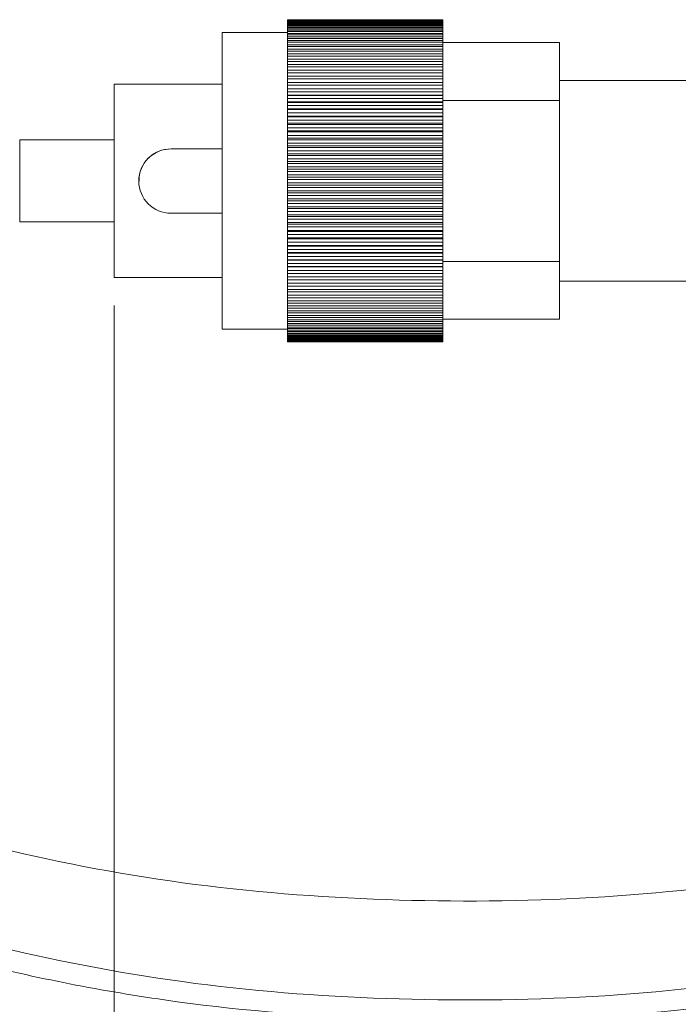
# Paper-space layout 'Sheet1' of a CAD drawing. Header units: millimetres. Extents: x 0 to 4318, y 0 to 2794.
# Tile 11 of 69: x 1031 to 1210, y 551 to 819. Entities that reach past the tile are written whole.
import ezdxf

# ---------------------------------------------------------------- set-up
doc = ezdxf.new("R2010")
doc.units = ezdxf.units.MM
doc.header["$LTSCALE"] = 5
doc.styles.add('SLDTEXTSTYLE0', font='TXT', dxfattribs={"width": 0.605})
doc.dimstyles.new('SLDDIMSTYLE0', dxfattribs={"dimtxt": 20.546549, "dimasz": 23.8125, "dimexe": 0, "dimexo": 0.0625, "dimgap": 5.136637, "dimtad": 0, "dimtih": 1, "dimtoh": 1, "dimdec": 1, "dimlfac": 0.114286, "dimrnd": 1e-09, "dimzin": 4, "dimdsep": 46, "dimtxsty": 'SLDTEXTSTYLE0', "dimsah": 1, "dimcen": 0.09, "dimadec": 0, "dimazin": 1, "dimtfac": 1, "dimtdec": 3, "dimtofl": 0, "dimtmove": 0, "dimatfit": 3, "dimfxl": 1, "dimfrac": 2, "dimtolj": 1, "dimtzin": 12, "dimarcsym": 0})

# ---------------------------------------------------------------- blocks, each defined once
blk = doc.blocks.new('_D')
at = {"color": 7, "linetype": 'Continuous', "lineweight": 0}
for p, q in [((1056.98, 741.27), (1056.98, 451.93)), ((2227.04, 601.11), (2227.04, 451.93)), ((1569.75, 484.61), (1565.05, 484.61)), ((1565.05, 484.61), (1565.05, 453.06)), ((1674.02, 484.61), (1678.72, 484.61)), ((1678.72, 484.61), (1678.72, 453.06)), ((1935.65, 481.28), (1928.6, 467.17)), ((1949.77, 453.06), (1935.65, 481.28)), ((1056.98, 467.17), (1553.68, 467.17)), ((1928.6, 467.17), (1690.09, 467.17)), ((1956.82, 467.17), (1949.77, 453.06)), ((2227.04, 467.17), (1956.82, 467.17)), ((1565.05, 453.06), (1569.75, 453.06)), ((1678.72, 453.06), (1674.02, 453.06))]:
    blk.add_line(p, q, dxfattribs=at)
for points in [[(1056.98, 467.17), (1080.79, 463.2), (1080.79, 471.14)], [(2227.04, 467.17), (2203.23, 471.14), (2203.23, 463.2)]]:
    blk.add_solid(points, dxfattribs=at)
at = {"color": 7, "linetype": 'Continuous', "lineweight": 0, "char_height": 21.167, "attachment_point": 1, "style": 'SLDTEXTSTYLE0'}
for s, insert in [('1.0m', (1581.12, 516.6, 46.64)), ('39.37in', (1575.63, 480.34, 46.64)), ('MINIMUM', (1558.39, 444.09, 46.64))]:
    blk.add_mtext(s, dxfattribs=dict(at, insert=insert))

psp = doc.layouts.new('Sheet1')

# ---------------------------------------------------------------- linework, layer by layer
at = {"color": 7, "linetype": 'Continuous', "lineweight": 15}
for p, q in [((1104.1, 818.9), (1146.32, 818.9)), ((1104.1, 818.9), (1104.1, 818.89)), ((1146.32, 818.89), (1104.1, 818.89)), ((1104.1, 818.87), (1104.1, 818.89)), ((1104.1, 818.87), (1146.32, 818.87)), ((1104.1, 818.87), (1104.1, 818.81)), ((1146.32, 818.81), (1104.1, 818.81)), ((1104.1, 818.73), (1104.1, 818.81)), ((1104.1, 818.73), (1146.32, 818.73)), ((1104.1, 818.73), (1104.1, 818.61)), ((1146.32, 818.61), (1104.1, 818.61)), ((1104.1, 818.49), (1104.1, 818.61)), ((1146.32, 818.9), (1146.32, 818.89)), ((1146.32, 818.87), (1146.32, 818.89)), ((1146.32, 818.87), (1146.32, 818.81)), ((1146.32, 818.73), (1146.32, 818.81)), ((1146.32, 818.73), (1146.32, 818.61)), ((1146.32, 818.49), (1146.32, 818.61)), ((1104.1, 818.49), (1146.32, 818.49)), ((1104.1, 818.49), (1104.1, 818.3)), ((1146.32, 818.3), (1104.1, 818.3)), ((1104.1, 818.13), (1104.1, 818.3)), ((1104.1, 818.13), (1146.32, 818.13)), ((1104.1, 818.13), (1104.1, 817.89)), ((1146.32, 817.89), (1104.1, 817.89)), ((1104.1, 817.67), (1104.1, 817.89)), ((1104.1, 817.67), (1146.32, 817.67)), ((1104.1, 817.67), (1104.1, 817.37)), ((1146.32, 817.37), (1104.1, 817.37)), ((1104.1, 817.11), (1104.1, 817.37)), ((1104.1, 817.11), (1146.32, 817.11)), ((1104.1, 817.11), (1104.1, 816.74)), ((1146.32, 816.74), (1104.1, 816.74)), ((1104.1, 816.44), (1104.1, 816.74)), ((1104.1, 816.44), (1146.32, 816.44)), ((1104.1, 816.44), (1104.1, 816.02)), ((1146.32, 816.02), (1104.1, 816.02)), ((1104.1, 815.66), (1104.1, 816.02)), ((1146.32, 818.49), (1146.32, 818.3)), ((1146.32, 818.13), (1146.32, 818.3)), ((1146.32, 818.13), (1146.32, 817.89)), ((1146.32, 817.67), (1146.32, 817.89)), ((1146.32, 817.67), (1146.32, 817.37)), ((1146.32, 817.11), (1146.32, 817.37)), ((1146.32, 817.11), (1146.32, 816.74)), ((1146.32, 816.44), (1146.32, 816.74)), ((1146.32, 816.44), (1146.32, 816.02)), ((1146.32, 815.66), (1146.32, 816.02)), ((1104.1, 815.45), (1086.32, 815.45)), ((1086.32, 775.04), (1086.32, 815.45)), ((1104.1, 815.66), (1146.32, 815.66)), ((1104.1, 815.66), (1104.1, 815.19)), ((1146.32, 815.19), (1104.1, 815.19)), ((1104.1, 814.79), (1104.1, 815.19)), ((1104.1, 814.79), (1146.32, 814.79)), ((1104.1, 814.79), (1104.1, 814.26)), ((1146.32, 814.26), (1104.1, 814.26)), ((1104.1, 813.82), (1104.1, 814.26)), ((1104.1, 813.82), (1146.32, 813.82)), ((1104.1, 813.82), (1104.1, 813.23)), ((1146.32, 813.23), (1104.1, 813.23)), ((1104.1, 812.75), (1104.1, 813.23)), ((1146.32, 815.66), (1146.32, 815.19)), ((1146.32, 814.79), (1146.32, 815.19)), ((1146.32, 814.79), (1146.32, 814.26)), ((1146.32, 813.82), (1146.32, 814.26)), ((1146.32, 813.82), (1146.32, 813.23)), ((1146.32, 812.75), (1146.32, 813.23)), ((1104.1, 812.75), (1146.32, 812.75)), ((1104.1, 812.75), (1104.1, 812.11)), ((1146.32, 812.11), (1104.1, 812.11)), ((1104.1, 811.59), (1104.1, 812.11)), ((1104.1, 811.59), (1146.32, 811.59)), ((1104.1, 811.59), (1104.1, 810.9)), ((1146.32, 810.9), (1104.1, 810.9)), ((1104.1, 810.33), (1104.1, 810.9)), ((1146.32, 812.75), (1146.32, 812.11)), ((1178.01, 812.68), (1146.32, 812.68)), ((1146.32, 811.59), (1146.32, 812.11)), ((1146.32, 811.59), (1146.32, 810.9)), ((1146.32, 810.33), (1146.32, 810.9)), ((1178.01, 796.9), (1178.01, 812.68)), ((1104.1, 810.33), (1146.32, 810.33)), ((1104.1, 810.33), (1104.1, 809.59)), ((1146.32, 809.59), (1104.1, 809.59)), ((1104.1, 808.99), (1104.1, 809.59)), ((1104.1, 808.99), (1146.32, 808.99)), ((1104.1, 808.99), (1104.1, 808.21)), ((1146.32, 808.21), (1104.1, 808.21)), ((1104.1, 807.57), (1104.1, 808.21)), ((1146.32, 810.33), (1146.32, 809.59)), ((1146.32, 808.99), (1146.32, 809.59)), ((1146.32, 808.99), (1146.32, 808.21)), ((1146.32, 807.57), (1146.32, 808.21)), ((1104.1, 807.57), (1146.32, 807.57)), ((1104.1, 807.57), (1104.1, 806.73)), ((1146.32, 806.73), (1104.1, 806.73)), ((1104.1, 806.06), (1104.1, 806.73)), ((1104.1, 806.06), (1146.32, 806.06)), ((1104.1, 806.06), (1104.1, 805.19)), ((1146.32, 805.19), (1104.1, 805.19)), ((1104.1, 804.48), (1104.1, 805.19)), ((1146.32, 807.57), (1146.32, 806.73)), ((1146.32, 806.06), (1146.32, 806.73)), ((1146.32, 806.06), (1146.32, 805.19)), ((1146.32, 804.48), (1146.32, 805.19)), ((1104.1, 804.48), (1146.32, 804.48)), ((1104.1, 804.48), (1104.1, 803.56)), ((1146.32, 803.56), (1104.1, 803.56)), ((1104.1, 802.82), (1104.1, 803.56)), ((1104.1, 802.82), (1146.32, 802.82)), ((1104.1, 802.82), (1104.1, 801.87)), ((1146.32, 804.48), (1146.32, 803.56)), ((1146.32, 802.82), (1146.32, 803.56)), ((1146.32, 802.82), (1146.32, 801.87)), ((1086.32, 801.34), (1056.98, 801.34)), ((1056.98, 775.07), (1056.98, 801.34)), ((1146.32, 801.87), (1104.1, 801.87)), ((1104.1, 801.1), (1104.1, 801.87)), ((1104.1, 801.1), (1146.32, 801.1)), ((1104.1, 801.1), (1104.1, 800.15)), ((1146.32, 800.15), (1104.1, 800.15)), ((1104.1, 800.15), (1104.1, 800.11)), ((1146.32, 800.11), (1104.1, 800.11)), ((1104.1, 799.31), (1104.1, 800.11)), ((1146.32, 801.1), (1146.32, 801.87)), ((1146.32, 801.1), (1146.32, 800.15)), ((1146.32, 800.15), (1146.32, 800.11)), ((1146.32, 799.31), (1146.32, 800.11)), ((1262.46, 802.34), (1178.01, 802.34)), ((1104.1, 799.31), (1146.32, 799.31)), ((1104.1, 799.31), (1104.1, 798.37)), ((1146.32, 798.37), (1104.1, 798.37)), ((1104.1, 798.37), (1104.1, 798.28)), ((1146.32, 798.28), (1104.1, 798.28)), ((1104.1, 797.46), (1104.1, 798.28)), ((1104.1, 797.46), (1146.32, 797.46)), ((1104.1, 797.46), (1104.1, 796.54)), ((1146.32, 799.31), (1146.32, 798.37)), ((1146.32, 798.37), (1146.32, 798.28)), ((1146.32, 797.46), (1146.32, 798.28)), ((1146.32, 797.46), (1146.32, 796.54)), ((1146.32, 796.54), (1104.1, 796.54)), ((1104.1, 796.54), (1104.1, 796.4)), ((1146.32, 796.4), (1104.1, 796.4)), ((1104.1, 795.56), (1104.1, 796.4)), ((1104.1, 795.56), (1146.32, 795.56)), ((1104.1, 795.56), (1104.1, 794.66)), ((1146.32, 794.66), (1104.1, 794.66)), ((1104.1, 794.66), (1104.1, 794.47)), ((1146.32, 794.47), (1104.1, 794.47)), ((1104.1, 793.6), (1104.1, 794.47)), ((1146.32, 796.9), (1178.01, 796.9)), ((1146.32, 796.54), (1146.32, 796.4)), ((1146.32, 795.56), (1146.32, 796.4)), ((1146.32, 795.56), (1146.32, 794.66)), ((1146.32, 794.66), (1146.32, 794.47)), ((1146.32, 793.6), (1146.32, 794.47)), ((1178.01, 753.22), (1178.01, 796.9)), ((1104.1, 793.6), (1146.32, 793.6)), ((1104.1, 793.6), (1104.1, 792.72)), ((1146.32, 792.72), (1104.1, 792.72)), ((1104.1, 792.72), (1104.1, 792.49)), ((1146.32, 792.49), (1104.1, 792.49)), ((1104.1, 791.6), (1104.1, 792.49)), ((1146.32, 793.6), (1146.32, 792.72)), ((1146.32, 792.72), (1146.32, 792.49)), ((1146.32, 791.6), (1146.32, 792.49)), ((1104.1, 791.6), (1146.32, 791.6)), ((1104.1, 791.6), (1104.1, 790.75)), ((1146.32, 790.75), (1104.1, 790.75)), ((1104.1, 790.75), (1104.1, 790.46)), ((1146.32, 790.46), (1104.1, 790.46)), ((1104.1, 789.56), (1104.1, 790.46)), ((1104.1, 789.56), (1146.32, 789.56)), ((1104.1, 789.56), (1104.1, 788.73)), ((1146.32, 791.6), (1146.32, 790.75)), ((1146.32, 790.75), (1146.32, 790.46)), ((1146.32, 789.56), (1146.32, 790.46)), ((1146.32, 789.56), (1146.32, 788.73)), ((1146.32, 788.73), (1104.1, 788.73)), ((1104.1, 788.73), (1104.1, 788.4)), ((1146.32, 788.4), (1104.1, 788.4)), ((1104.1, 787.48), (1104.1, 788.4)), ((1104.1, 787.48), (1146.32, 787.48)), ((1104.1, 787.48), (1104.1, 786.68)), ((1146.32, 786.68), (1104.1, 786.68)), ((1104.1, 786.68), (1104.1, 786.3)), ((1146.32, 788.73), (1146.32, 788.4)), ((1146.32, 787.48), (1146.32, 788.4)), ((1146.32, 787.48), (1146.32, 786.68)), ((1146.32, 786.68), (1146.32, 786.3)), ((1056.98, 786.23), (1031.31, 786.23)), ((1031.31, 786.23), (1031.31, 764)), ((1072.44, 783.82), (1072.44, 783.81)), ((1086.32, 783.82), (1072.44, 783.82)), ((1086.32, 783.81), (1072.44, 783.81)), ((1146.32, 786.3), (1104.1, 786.3)), ((1104.1, 785.37), (1104.1, 786.3)), ((1104.1, 785.37), (1146.32, 785.37)), ((1104.1, 785.37), (1104.1, 784.6)), ((1146.32, 784.6), (1104.1, 784.6)), ((1104.1, 784.6), (1104.1, 784.18)), ((1146.32, 784.18), (1104.1, 784.18)), ((1104.1, 783.24), (1104.1, 784.18)), ((1146.32, 785.37), (1146.32, 786.3)), ((1146.32, 785.37), (1146.32, 784.6)), ((1146.32, 784.6), (1146.32, 784.18)), ((1146.32, 783.24), (1146.32, 784.18)), ((1104.1, 783.24), (1146.32, 783.24)), ((1104.1, 783.24), (1104.1, 782.5)), ((1146.32, 782.5), (1104.1, 782.5)), ((1104.1, 782.5), (1104.1, 782.03)), ((1146.32, 782.03), (1104.1, 782.03)), ((1104.1, 781.08), (1104.1, 782.03)), ((1104.1, 781.08), (1146.32, 781.08)), ((1104.1, 781.08), (1104.1, 780.38)), ((1146.32, 783.24), (1146.32, 782.5)), ((1146.32, 782.5), (1146.32, 782.03)), ((1146.32, 781.08), (1146.32, 782.03)), ((1146.32, 781.08), (1146.32, 780.38)), ((1146.32, 780.38), (1104.1, 780.38)), ((1104.1, 780.38), (1104.1, 779.87)), ((1146.32, 779.87), (1104.1, 779.87)), ((1104.1, 778.91), (1104.1, 779.87)), ((1104.1, 778.91), (1146.32, 778.91)), ((1104.1, 778.91), (1104.1, 778.25)), ((1146.32, 780.38), (1146.32, 779.87)), ((1146.32, 778.91), (1146.32, 779.87)), ((1146.32, 778.91), (1146.32, 778.25)), ((1146.32, 778.25), (1104.1, 778.25)), ((1104.1, 778.25), (1104.1, 777.69)), ((1146.32, 777.69), (1104.1, 777.69)), ((1104.1, 776.73), (1104.1, 777.69)), ((1104.1, 776.73), (1146.32, 776.73)), ((1104.1, 776.73), (1104.1, 776.11)), ((1146.32, 776.11), (1104.1, 776.11)), ((1104.1, 776.11), (1104.1, 775.51)), ((1146.32, 778.25), (1146.32, 777.69)), ((1146.32, 776.73), (1146.32, 777.69)), ((1146.32, 776.73), (1146.32, 776.11)), ((1146.32, 776.11), (1146.32, 775.51)), ((1056.98, 748.89), (1056.98, 775.07)), ((1063.69, 775.07), (1063.69, 775.06)), ((1086.32, 734.78), (1086.32, 775.04)), ((1146.32, 775.51), (1104.1, 775.51)), ((1104.1, 774.55), (1104.1, 775.51)), ((1104.1, 774.55), (1146.32, 774.55)), ((1104.1, 774.55), (1104.1, 773.96)), ((1146.32, 773.96), (1104.1, 773.96)), ((1104.1, 773.96), (1104.1, 773.33)), ((1146.32, 773.33), (1104.1, 773.33)), ((1104.1, 772.37), (1104.1, 773.33)), ((1146.32, 774.55), (1146.32, 775.51)), ((1146.32, 774.55), (1146.32, 773.96)), ((1146.32, 773.96), (1146.32, 773.33)), ((1146.32, 772.37), (1146.32, 773.33)), ((1104.1, 772.37), (1146.32, 772.37)), ((1104.1, 772.37), (1104.1, 771.82)), ((1146.32, 771.82), (1104.1, 771.82)), ((1104.1, 771.82), (1104.1, 771.15)), ((1146.32, 771.15), (1104.1, 771.15)), ((1104.1, 770.19), (1104.1, 771.15)), ((1146.32, 772.37), (1146.32, 771.82)), ((1146.32, 771.82), (1146.32, 771.15)), ((1146.32, 770.19), (1146.32, 771.15)), ((1104.1, 770.19), (1146.32, 770.19)), ((1104.1, 770.19), (1104.1, 769.69)), ((1146.32, 769.69), (1104.1, 769.69)), ((1104.1, 769.69), (1104.1, 768.98)), ((1146.32, 768.98), (1104.1, 768.98)), ((1104.1, 768.03), (1104.1, 768.98)), ((1104.1, 768.03), (1146.32, 768.03)), ((1104.1, 768.03), (1104.1, 767.57)), ((1146.32, 770.19), (1146.32, 769.69)), ((1146.32, 769.69), (1146.32, 768.98)), ((1146.32, 768.03), (1146.32, 768.98)), ((1146.32, 768.03), (1146.32, 767.57)), ((1072.44, 766.31), (1086.32, 766.31)), ((1146.32, 767.57), (1104.1, 767.57)), ((1104.1, 767.57), (1104.1, 766.83)), ((1146.32, 766.83), (1104.1, 766.83)), ((1104.1, 765.89), (1104.1, 766.83)), ((1104.1, 765.89), (1146.32, 765.89)), ((1104.1, 765.89), (1104.1, 765.47)), ((1146.32, 765.47), (1104.1, 765.47)), ((1104.1, 765.47), (1104.1, 764.7)), ((1146.32, 767.57), (1146.32, 766.83)), ((1146.32, 765.89), (1146.32, 766.83)), ((1146.32, 765.89), (1146.32, 765.47)), ((1146.32, 765.47), (1146.32, 764.7)), ((1031.31, 764), (1056.98, 764)), ((1146.32, 764.7), (1104.1, 764.7)), ((1104.1, 763.77), (1104.1, 764.7)), ((1104.1, 763.77), (1146.32, 763.77)), ((1104.1, 763.77), (1104.1, 763.39)), ((1146.32, 763.39), (1104.1, 763.39)), ((1104.1, 763.39), (1104.1, 762.59)), ((1146.32, 762.59), (1104.1, 762.59)), ((1104.1, 761.67), (1104.1, 762.59)), ((1146.32, 763.77), (1146.32, 764.7)), ((1146.32, 763.77), (1146.32, 763.39)), ((1146.32, 763.39), (1146.32, 762.59)), ((1146.32, 761.67), (1146.32, 762.59)), ((1104.1, 761.67), (1146.32, 761.67)), ((1104.1, 761.67), (1104.1, 761.34)), ((1146.32, 761.34), (1104.1, 761.34)), ((1104.1, 761.34), (1104.1, 760.51)), ((1146.32, 760.51), (1104.1, 760.51)), ((1104.1, 759.61), (1104.1, 760.51)), ((1146.32, 761.67), (1146.32, 761.34)), ((1146.32, 761.34), (1146.32, 760.51)), ((1146.32, 759.61), (1146.32, 760.51)), ((1104.1, 759.61), (1146.32, 759.61)), ((1104.1, 759.61), (1104.1, 759.33)), ((1146.32, 759.33), (1104.1, 759.33)), ((1104.1, 759.33), (1104.1, 758.48)), ((1146.32, 758.48), (1104.1, 758.48)), ((1104.1, 757.59), (1104.1, 758.48)), ((1104.1, 757.59), (1146.32, 757.59)), ((1104.1, 757.59), (1104.1, 757.36)), ((1146.32, 757.36), (1104.1, 757.36)), ((1104.1, 757.36), (1104.1, 756.48)), ((1146.32, 759.61), (1146.32, 759.33)), ((1146.32, 759.33), (1146.32, 758.48)), ((1146.32, 757.59), (1146.32, 758.48)), ((1146.32, 757.59), (1146.32, 757.36)), ((1146.32, 757.36), (1146.32, 756.48)), ((1146.32, 756.48), (1104.1, 756.48)), ((1104.1, 755.61), (1104.1, 756.48)), ((1104.1, 755.61), (1146.32, 755.61)), ((1104.1, 755.61), (1104.1, 755.43)), ((1146.32, 755.43), (1104.1, 755.43)), ((1104.1, 755.43), (1104.1, 754.53)), ((1146.32, 754.53), (1104.1, 754.53)), ((1104.1, 753.68), (1104.1, 754.53)), ((1146.32, 755.61), (1146.32, 756.48)), ((1146.32, 755.61), (1146.32, 755.43)), ((1146.32, 755.43), (1146.32, 754.53)), ((1146.32, 753.68), (1146.32, 754.53)), ((1104.1, 753.68), (1146.32, 753.68)), ((1104.1, 753.68), (1104.1, 753.55)), ((1146.32, 753.55), (1104.1, 753.55)), ((1104.1, 753.55), (1104.1, 752.63)), ((1146.32, 752.63), (1104.1, 752.63)), ((1104.1, 751.81), (1104.1, 752.63)), ((1104.1, 751.81), (1146.32, 751.81)), ((1104.1, 751.81), (1104.1, 751.72)), ((1146.32, 751.72), (1104.1, 751.72)), ((1104.1, 751.72), (1104.1, 750.78)), ((1146.32, 753.68), (1146.32, 753.55)), ((1146.32, 753.55), (1146.32, 752.63)), ((1146.32, 753.22), (1178.01, 753.22)), ((1146.32, 751.81), (1146.32, 752.63)), ((1146.32, 751.81), (1146.32, 751.72)), ((1146.32, 751.72), (1146.32, 750.78)), ((1178.01, 737.56), (1178.01, 753.22)), ((1146.32, 750.78), (1104.1, 750.78)), ((1104.1, 749.99), (1104.1, 750.78)), ((1104.1, 749.99), (1146.32, 749.99)), ((1104.1, 749.99), (1104.1, 749.95)), ((1146.32, 749.95), (1104.1, 749.95)), ((1104.1, 749.95), (1104.1, 749)), ((1146.32, 749), (1104.1, 749)), ((1104.1, 748.23), (1104.1, 749)), ((1146.32, 749.99), (1146.32, 750.78)), ((1146.32, 749.99), (1146.32, 749.95)), ((1146.32, 749.95), (1146.32, 749)), ((1146.32, 748.23), (1146.32, 749)), ((1056.98, 748.89), (1086.32, 748.89)), ((1104.1, 748.23), (1146.32, 748.23)), ((1104.1, 748.23), (1104.1, 747.28)), ((1146.32, 747.28), (1104.1, 747.28)), ((1104.1, 746.54), (1104.1, 747.28)), ((1104.1, 746.54), (1146.32, 746.54)), ((1104.1, 746.54), (1104.1, 745.63)), ((1146.32, 748.23), (1146.32, 747.28)), ((1146.32, 746.54), (1146.32, 747.28)), ((1146.32, 746.54), (1146.32, 745.63)), ((1178.01, 747.89), (1262.46, 747.89)), ((1146.32, 745.63), (1104.1, 745.63)), ((1104.1, 744.92), (1104.1, 745.63)), ((1104.1, 744.92), (1146.32, 744.92)), ((1104.1, 744.92), (1104.1, 744.05)), ((1146.32, 744.05), (1104.1, 744.05)), ((1104.1, 743.38), (1104.1, 744.05)), ((1146.32, 744.92), (1146.32, 745.63)), ((1146.32, 744.92), (1146.32, 744.05)), ((1146.32, 743.38), (1146.32, 744.05)), ((1104.1, 743.38), (1146.32, 743.38)), ((1104.1, 743.38), (1104.1, 742.55)), ((1146.32, 742.55), (1104.1, 742.55)), ((1104.1, 741.92), (1104.1, 742.55)), ((1104.1, 741.92), (1146.32, 741.92)), ((1104.1, 741.92), (1104.1, 741.13)), ((1146.32, 741.13), (1104.1, 741.13)), ((1104.1, 740.54), (1104.1, 741.13)), ((1146.32, 743.38), (1146.32, 742.55)), ((1146.32, 741.92), (1146.32, 742.55)), ((1146.32, 741.92), (1146.32, 741.13)), ((1146.32, 740.54), (1146.32, 741.13)), ((1104.1, 740.54), (1146.32, 740.54)), ((1104.1, 740.54), (1104.1, 739.8)), ((1146.32, 739.8), (1104.1, 739.8)), ((1104.1, 739.24), (1104.1, 739.8)), ((1104.1, 739.24), (1146.32, 739.24)), ((1104.1, 739.24), (1104.1, 738.55)), ((1146.32, 738.55), (1104.1, 738.55)), ((1104.1, 738.03), (1104.1, 738.55)), ((1146.32, 740.54), (1146.32, 739.8)), ((1146.32, 739.24), (1146.32, 739.8)), ((1146.32, 739.24), (1146.32, 738.55)), ((1146.32, 738.03), (1146.32, 738.55)), ((1104.1, 738.03), (1146.32, 738.03)), ((1104.1, 738.03), (1104.1, 737.4)), ((1146.32, 737.4), (1104.1, 737.4)), ((1104.1, 736.92), (1104.1, 737.4)), ((1104.1, 736.92), (1146.32, 736.92)), ((1104.1, 736.92), (1104.1, 736.34)), ((1146.32, 736.34), (1104.1, 736.34)), ((1104.1, 735.9), (1104.1, 736.34)), ((1104.1, 735.9), (1146.32, 735.9)), ((1104.1, 735.9), (1104.1, 735.37)), ((1146.32, 738.03), (1146.32, 737.4)), ((1146.32, 737.56), (1178.01, 737.56)), ((1146.32, 736.92), (1146.32, 737.4)), ((1146.32, 736.92), (1146.32, 736.34)), ((1146.32, 735.9), (1146.32, 736.34)), ((1146.32, 735.9), (1146.32, 735.37)), ((1086.32, 734.78), (1104.1, 734.78)), ((1146.32, 735.37), (1104.1, 735.37)), ((1104.1, 734.98), (1104.1, 735.37)), ((1104.1, 734.98), (1146.32, 734.98)), ((1104.1, 734.98), (1104.1, 734.51)), ((1146.32, 734.51), (1104.1, 734.51)), ((1104.1, 734.16), (1104.1, 734.51)), ((1104.1, 734.16), (1146.32, 734.16)), ((1104.1, 734.16), (1104.1, 733.74)), ((1146.32, 733.74), (1104.1, 733.74)), ((1104.1, 733.44), (1104.1, 733.74)), ((1104.1, 733.44), (1146.32, 733.44)), ((1104.1, 733.44), (1104.1, 733.08)), ((1146.32, 733.08), (1104.1, 733.08)), ((1104.1, 732.82), (1104.1, 733.08)), ((1146.32, 734.98), (1146.32, 735.37)), ((1146.32, 734.98), (1146.32, 734.51)), ((1146.32, 734.16), (1146.32, 734.51)), ((1146.32, 734.16), (1146.32, 733.74)), ((1146.32, 733.44), (1146.32, 733.74)), ((1146.32, 733.44), (1146.32, 733.08)), ((1146.32, 732.82), (1146.32, 733.08)), ((1104.1, 732.82), (1146.32, 732.82)), ((1104.1, 732.82), (1104.1, 732.52)), ((1146.32, 732.52), (1104.1, 732.52)), ((1104.1, 732.31), (1104.1, 732.52)), ((1104.1, 732.31), (1146.32, 732.31)), ((1104.1, 732.31), (1104.1, 732.07)), ((1146.32, 732.07), (1104.1, 732.07)), ((1104.1, 731.9), (1104.1, 732.07)), ((1104.1, 731.9), (1146.32, 731.9)), ((1104.1, 731.9), (1104.1, 731.72)), ((1146.32, 731.72), (1104.1, 731.72)), ((1104.1, 731.61), (1104.1, 731.72)), ((1104.1, 731.61), (1146.32, 731.61)), ((1104.1, 731.61), (1104.1, 731.49)), ((1146.32, 731.49), (1104.1, 731.49)), ((1104.1, 731.42), (1104.1, 731.49)), ((1104.1, 731.42), (1146.32, 731.42)), ((1104.1, 731.42), (1104.1, 731.36)), ((1146.32, 731.36), (1104.1, 731.36)), ((1104.1, 731.34), (1104.1, 731.36)), ((1104.1, 731.34), (1146.32, 731.34)), ((1146.32, 732.82), (1146.32, 732.52)), ((1146.32, 732.31), (1146.32, 732.52)), ((1146.32, 732.31), (1146.32, 732.07)), ((1146.32, 731.9), (1146.32, 732.07)), ((1146.32, 731.9), (1146.32, 731.72)), ((1146.32, 731.61), (1146.32, 731.72)), ((1146.32, 731.61), (1146.32, 731.49)), ((1146.32, 731.42), (1146.32, 731.49)), ((1146.32, 731.42), (1146.32, 731.36)), ((1146.32, 731.34), (1146.32, 731.36))]:
    psp.add_line(p, q, dxfattribs=at)
psp.add_arc((1072.44, 775.06), 8.75, 90.0008, 269.9992, dxfattribs=at)
for points, knots in [([(1072.44, 783.82), (1071.49, 783.73), (1069.59, 783.55), (1067.02, 782.14), (1065.02, 779.99), (1063.83, 777.5), (1063.8, 775.77), (1063.78, 775.06)], [0, 0, 0, 0, 0.207594, 0.4132016, 0.6252859, 0.8442489, 1, 1, 1, 1]), ([(887.14, 666.44), (888.38, 664.09), (892.98, 655.34), (909.56, 640.58), (936.4, 623.56), (975.72, 607.58), (1022.33, 593.8), (1075.78, 583.35), (1131.07, 579.06), (1186.75, 579.48), (1241.72, 585.44), (1286.06, 595.61), (1320.18, 605.65), (1344.07, 614.92), (1365.42, 626.65), (1382.79, 641.13), (1396.2, 657.51), (1400.19, 670.24), (1402.1, 676.32)], [0, 0, 0, 0, 0.0139397, 0.0517636, 0.1140396, 0.1809674, 0.2737432, 0.3692443, 0.4665253, 0.564614, 0.6614922, 0.7564298, 0.8032171, 0.8482939, 0.8908524, 0.9304945, 0.9667805, 1, 1, 1, 1]), ([(870.04, 668.17), (870.58, 661.38), (871.7, 647.49), (883.48, 628.87), (899.74, 612.76), (920.07, 599.01), (942.98, 587.54), (975.97, 574.49), (1019.66, 561.66), (1074.33, 551), (1130.89, 546.63), (1187.83, 547.09), (1244.03, 553.23), (1289.4, 563.64), (1324.48, 573.98), (1349.32, 583.68), (1371.74, 596.05), (1390.1, 611.4), (1404.3, 628.86), (1408.5, 642.42), (1410.51, 648.92)], [0, 0, 0, 0, 0.032371, 0.066199, 0.102963, 0.142422, 0.183725, 0.226182, 0.313129, 0.402603, 0.493901, 0.585803, 0.676512, 0.765515, 0.809554, 0.852569, 0.893735, 0.93218, 0.967465, 1, 1, 1, 1]), ([(879.32, 662.82), (879.71, 658.37), (880.7, 647.33), (891, 631.58), (909.08, 613.47), (936.57, 596.76), (975.66, 580.67), (1022.35, 566.93), (1075.77, 556.46), (1131.07, 552.18), (1186.75, 552.6), (1241.72, 558.56), (1286.06, 568.72), (1320.18, 578.77), (1344.07, 588.04), (1365.42, 599.77), (1382.79, 614.24), (1396.2, 630.63), (1400.19, 643.35), (1402.1, 649.44)], [0, 0, 0, 0, 0.022228, 0.055218, 0.091459, 0.151128, 0.215254, 0.304146, 0.395649, 0.488858, 0.58284, 0.675663, 0.766626, 0.811455, 0.854645, 0.895421, 0.933404, 0.968171, 1, 1, 1, 1])]:
    psp.add_open_spline(points, degree=3, knots=knots, dxfattribs=at)

# ---------------------------------------------------------------- dimensions: what is measured, and where the dimension line sits
at = {"color": 7, "linetype": 'Continuous', "lineweight": 0}
dim = psp.add_linear_dim(base=(2227.04, 467.17), p1=(1056.98, 748.89), p2=(2227.04, 608.73), text='1.0m\\PMINIMUM', dimstyle='SLDDIMSTYLE0', dxfattribs=at)
dim.commit()
dim.dimension.update_dxf_attribs({"geometry": '_D', "text_midpoint": (1621.89, 467.17), "dimtype": 160})

doc.saveas('drawing.dxf')
